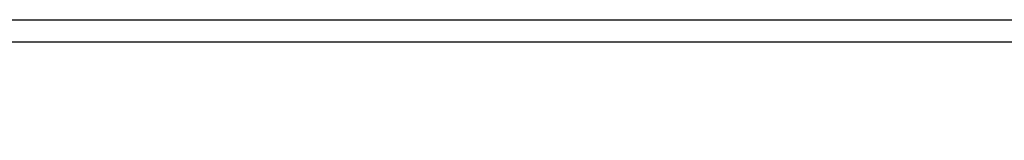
# Model space of a CAD drawing. Header units: millimetres. Extents: x -203 to 111, y 390 to 458.
# Tile 11 of 256: x -188.253 to -185.754, y 446.57 to 446.876. Entities that reach past the tile are written whole.
import ezdxf

# ---------------------------------------------------------------- set-up
doc = ezdxf.new("R2010")
doc.units = ezdxf.units.MM
doc.header["$MEASUREMENT"] = 0
doc.layers.add('Predefinito', color=5, linetype='Continuous')

msp = doc.modelspace()

# ---------------------------------------------------------------- linework, layer by layer
at = {"layer": 'Predefinito', "extrusion": (0, 1, 0)}
for points in [[(179.753274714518, 112.826268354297), (179.9974300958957, 112.8289783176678), (180.2436574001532, 112.8372044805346), (180.4917953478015, 112.8510878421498), (180.7416735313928, 112.8707643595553), (180.9931125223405, 112.8963643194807), (181.2459240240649, 112.9280117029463), (181.4999110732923, 112.9658235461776), (181.7548682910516, 113.0099093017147), (182.0105821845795, 113.060370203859), (182.2668315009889, 113.1172986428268), (182.5233876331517, 113.1807775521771), (182.780015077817, 113.2508798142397), (183.0364719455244, 113.3276676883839), (183.2925105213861, 113.4111922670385), (183.5478778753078, 113.5014929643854), (183.8023165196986, 113.5985970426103), (184.0555651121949, 113.702519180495), (184.3073592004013, 113.8132610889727), (184.5574320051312, 113.9308111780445), (184.805515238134, 114.0551442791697), (185.0513399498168, 114.1862214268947), (185.2946374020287, 114.3239897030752), (185.5351399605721, 114.4683821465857), (185.7725820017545, 114.6193177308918), (186.0067008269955, 114.7767014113), (186.2372375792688, 114.9404242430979), (186.4639381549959, 115.1103635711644), (186.6865541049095, 115.2863832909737), (186.9048435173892, 115.4683341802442), (187.1185718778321, 115.6560542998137), (187.3275128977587, 115.8493694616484), (187.53144930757, 116.048093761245), (187.7301736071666, 116.2520301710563), (187.9234887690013, 116.4609711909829), (188.1112088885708, 116.6746995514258), (188.2931597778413, 116.8929889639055), (188.4691794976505, 117.115604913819), (188.6391188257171, 117.3423054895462), (188.802841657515, 117.5728422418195), (188.9602253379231, 117.8069610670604), (189.1111609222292, 118.0444031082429), (189.2555533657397, 118.2849056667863), (189.3933216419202, 118.5282031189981), (189.5243987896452, 118.774027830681), (189.6487318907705, 119.0221110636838), (189.7662819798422, 119.2721838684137), (189.87702388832, 119.52397795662), (189.9809460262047, 119.7772265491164), (190.0780501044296, 120.0316651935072), (190.1683508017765, 120.2870325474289), (190.2518753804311, 120.5430711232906), (190.3286632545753, 120.7995279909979), (190.3987655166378, 121.0561554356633), (190.4622444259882, 121.3127115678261), (190.519172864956, 121.5689608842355), (190.5696337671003, 121.8246747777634), (190.6137195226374, 122.0796319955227), (190.6515313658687, 122.3336190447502), (190.6831787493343, 122.5864305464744), (190.7087787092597, 122.8378695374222), (190.7284552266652, 123.0877477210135), (190.7423385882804, 123.3358856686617), (190.7505647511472, 123.5821129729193), (190.753274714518, 292.826268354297), (190.7505647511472, 293.0704237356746), (190.7423385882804, 293.3166510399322), (190.7284552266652, 293.5647889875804), (190.7087787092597, 293.8146671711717), (190.6831787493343, 294.0661061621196), (190.6515313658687, 294.3189176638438), (190.6137195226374, 294.5729047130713), (190.5696337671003, 294.8278619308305), (190.519172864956, 295.0835758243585), (190.4622444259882, 295.3398251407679), (190.3987655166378, 295.5963812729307), (190.3286632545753, 295.853008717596), (190.2518753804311, 296.1094655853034), (190.1683508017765, 296.3655041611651), (190.0780501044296, 296.6208715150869), (189.9809460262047, 296.8753101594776), (189.87702388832, 297.1285587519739), (189.7662819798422, 297.3803528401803), (189.6487318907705, 297.6304256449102), (189.5243987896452, 297.8785088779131), (189.3933216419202, 298.1243335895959), (189.2555533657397, 298.3676310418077), (189.1111609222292, 298.608133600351), (188.9602253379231, 298.8455756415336), (188.802841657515, 299.0796944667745), (188.6391188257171, 299.3102312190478), (188.4691794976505, 299.5369317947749), (188.2931597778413, 299.7595477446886), (188.1112088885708, 299.9778371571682), (187.9234887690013, 300.1915655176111), (187.7301736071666, 300.4005065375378), (187.53144930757, 300.604442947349), (187.3275128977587, 300.8031672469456), (187.1185718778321, 300.9964824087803), (186.9048435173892, 301.1842025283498), (186.6865541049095, 301.3661534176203), (186.4639381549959, 301.5421731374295), (186.2372375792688, 301.7121124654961), (186.0067008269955, 301.875835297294), (185.7725820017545, 302.0332189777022), (185.5351399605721, 302.1841545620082), (185.2946374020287, 302.3285470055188), (185.0513399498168, 302.4663152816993), (184.805515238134, 302.5973924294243), (184.5574320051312, 302.7217255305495), (184.3073592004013, 302.8392756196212), (184.0555651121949, 302.950017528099), (183.8023165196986, 303.0539396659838), (183.5478778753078, 303.1510437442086), (183.2925105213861, 303.2413444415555), (183.0364719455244, 303.3248690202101), (182.780015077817, 303.4016568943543), (182.5233876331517, 303.4717591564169), (182.2668315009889, 303.5352380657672), (182.0105821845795, 303.592166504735), (181.7548682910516, 303.6426274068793), (181.4999110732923, 303.6867131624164), (181.2459240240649, 303.7245250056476), (180.9931125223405, 303.7561723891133), (180.7416735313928, 303.7817723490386), (180.4917953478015, 303.8014488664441), (180.2436574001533, 303.8153322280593), (179.9974300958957, 303.8235583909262), (61.75327471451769, 303.826268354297)], [(179.753274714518, 112.826268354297), (179.9974300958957, 112.8289783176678), (180.2436574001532, 112.8372044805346), (180.4917953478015, 112.8510878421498), (180.7416735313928, 112.8707643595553), (180.9931125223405, 112.8963643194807), (181.2459240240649, 112.9280117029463), (181.4999110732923, 112.9658235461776), (181.7548682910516, 113.0099093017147), (182.0105821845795, 113.060370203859), (182.2668315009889, 113.1172986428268), (182.5233876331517, 113.1807775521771), (182.780015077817, 113.2508798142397), (183.0364719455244, 113.3276676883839), (183.2925105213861, 113.4111922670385), (183.5478778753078, 113.5014929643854), (183.8023165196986, 113.5985970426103), (184.0555651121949, 113.702519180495), (184.3073592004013, 113.8132610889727), (184.5574320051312, 113.9308111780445), (184.805515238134, 114.0551442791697), (185.0513399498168, 114.1862214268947), (185.2946374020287, 114.3239897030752), (185.5351399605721, 114.4683821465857), (185.7725820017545, 114.6193177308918), (186.0067008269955, 114.7767014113), (186.2372375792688, 114.9404242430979), (186.4639381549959, 115.1103635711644), (186.6865541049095, 115.2863832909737), (186.9048435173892, 115.4683341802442), (187.1185718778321, 115.6560542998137), (187.3275128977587, 115.8493694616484), (187.53144930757, 116.048093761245), (187.7301736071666, 116.2520301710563), (187.9234887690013, 116.4609711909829), (188.1112088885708, 116.6746995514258), (188.2931597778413, 116.8929889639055), (188.4691794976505, 117.115604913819), (188.6391188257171, 117.3423054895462), (188.802841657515, 117.5728422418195), (188.9602253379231, 117.8069610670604), (189.1111609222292, 118.0444031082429), (189.2555533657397, 118.2849056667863), (189.3933216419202, 118.5282031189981), (189.5243987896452, 118.774027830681), (189.6487318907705, 119.0221110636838), (189.7662819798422, 119.2721838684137), (189.87702388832, 119.52397795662), (189.9809460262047, 119.7772265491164), (190.0780501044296, 120.0316651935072), (190.1683508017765, 120.2870325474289), (190.2518753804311, 120.5430711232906), (190.3286632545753, 120.7995279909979), (190.3987655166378, 121.0561554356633), (190.4622444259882, 121.3127115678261), (190.519172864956, 121.5689608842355), (190.5696337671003, 121.8246747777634), (190.6137195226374, 122.0796319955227), (190.6515313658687, 122.3336190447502), (190.6831787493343, 122.5864305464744), (190.7087787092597, 122.8378695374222), (190.7284552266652, 123.0877477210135), (190.7423385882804, 123.3358856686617), (190.7505647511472, 123.5821129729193), (190.753274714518, 292.826268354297), (190.7505647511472, 293.0704237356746), (190.7423385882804, 293.3166510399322), (190.7284552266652, 293.5647889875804), (190.7087787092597, 293.8146671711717), (190.6831787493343, 294.0661061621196), (190.6515313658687, 294.3189176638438), (190.6137195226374, 294.5729047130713), (190.5696337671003, 294.8278619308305), (190.519172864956, 295.0835758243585), (190.4622444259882, 295.3398251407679), (190.3987655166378, 295.5963812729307), (190.3286632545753, 295.853008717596), (190.2518753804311, 296.1094655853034), (190.1683508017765, 296.3655041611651), (190.0780501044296, 296.6208715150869), (189.9809460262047, 296.8753101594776), (189.87702388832, 297.1285587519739), (189.7662819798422, 297.3803528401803), (189.6487318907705, 297.6304256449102), (189.5243987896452, 297.8785088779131), (189.3933216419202, 298.1243335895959), (189.2555533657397, 298.3676310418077), (189.1111609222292, 298.608133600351), (188.9602253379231, 298.8455756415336), (188.802841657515, 299.0796944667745), (188.6391188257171, 299.3102312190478), (188.4691794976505, 299.5369317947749), (188.2931597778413, 299.7595477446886), (188.1112088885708, 299.9778371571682), (187.9234887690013, 300.1915655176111), (187.7301736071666, 300.4005065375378), (187.53144930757, 300.604442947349), (187.3275128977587, 300.8031672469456), (187.1185718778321, 300.9964824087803), (186.9048435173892, 301.1842025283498), (186.6865541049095, 301.3661534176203), (186.4639381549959, 301.5421731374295), (186.2372375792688, 301.7121124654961), (186.0067008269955, 301.875835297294), (185.7725820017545, 302.0332189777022), (185.5351399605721, 302.1841545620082), (185.2946374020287, 302.3285470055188), (185.0513399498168, 302.4663152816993), (184.805515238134, 302.5973924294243), (184.5574320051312, 302.7217255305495), (184.3073592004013, 302.8392756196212), (184.0555651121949, 302.950017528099), (183.8023165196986, 303.0539396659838), (183.5478778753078, 303.1510437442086), (183.2925105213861, 303.2413444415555), (183.0364719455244, 303.3248690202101), (182.780015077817, 303.4016568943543), (182.5233876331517, 303.4717591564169), (182.2668315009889, 303.5352380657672), (182.0105821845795, 303.592166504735), (181.7548682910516, 303.6426274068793), (181.4999110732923, 303.6867131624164), (181.2459240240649, 303.7245250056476), (180.9931125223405, 303.7561723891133), (180.7416735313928, 303.7817723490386), (180.4917953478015, 303.8014488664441), (180.2436574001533, 303.8153322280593), (179.9974300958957, 303.8235583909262), (61.75327471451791, 303.826268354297)], [(179.2274357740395, 12.0399183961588), (179.4715911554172, 12.04262835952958), (179.7178184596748, 12.05085452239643), (179.965956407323, 12.06473788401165), (180.2158345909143, 12.08441440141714), (180.4672735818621, 12.1100143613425), (180.7200850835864, 12.14166174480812), (180.9740721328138, 12.1794735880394), (181.2290293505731, 12.22355934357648), (181.4847432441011, 12.27402024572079), (181.7409925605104, 12.33094868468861), (181.9975486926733, 12.39442759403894), (182.2541761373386, 12.46452985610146), (182.5106330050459, 12.54131773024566), (182.7666715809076, 12.62484230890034), (183.0220389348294, 12.71514300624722), (183.2764775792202, 12.81224708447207), (183.5297261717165, 12.9161692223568), (183.7815202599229, 13.02691113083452), (184.0315930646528, 13.14446121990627), (184.2796762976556, 13.26879432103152), (184.5255010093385, 13.39987146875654), (184.7687984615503, 13.53763974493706), (185.0093010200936, 13.68203218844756), (185.2467430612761, 13.83296777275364), (185.4808618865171, 13.99035145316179), (185.7113986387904, 14.15407428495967), (185.9380992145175, 14.32401361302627), (186.1607151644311, 14.50003333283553), (186.3790045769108, 14.68198422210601), (186.5927329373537, 14.86970434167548), (186.8016739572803, 15.0630195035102), (187.0056103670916, 15.26174380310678), (187.2043346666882, 15.46568021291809), (187.3976498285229, 15.67462123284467), (187.5853699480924, 15.88834959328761), (187.7673208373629, 16.10663900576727), (187.9433405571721, 16.32925495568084), (188.1132798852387, 16.55595553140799), (188.2770027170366, 16.78649228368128), (188.4343863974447, 17.02061110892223), (188.5853219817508, 17.25805315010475), (188.7297144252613, 17.49855570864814), (188.8674827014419, 17.74185316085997), (188.9985598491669, 17.98767787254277), (189.1228929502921, 18.23576110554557), (189.2404430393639, 18.4858339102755), (189.3511849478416, 18.73762799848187), (189.4551070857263, 18.9908765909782), (189.5522111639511, 19.24531523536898), (189.642511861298, 19.50068258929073), (189.7260364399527, 19.7567211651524), (189.8028243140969, 20.01317803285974), (189.8729265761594, 20.26980547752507), (189.9364054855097, 20.5263616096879), (189.9933339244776, 20.78261092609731), (190.0437948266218, 21.03832481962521), (190.0878805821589, 21.29328203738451), (190.1256924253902, 21.54726908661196), (190.1573398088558, 21.80008058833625), (190.1829397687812, 22.05151957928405), (190.2026162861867, 22.30139776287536), (190.2164996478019, 22.54953571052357), (190.2247258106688, 22.79576301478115), (190.2274357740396, 88.03991839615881), (190.2247258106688, 88.28407377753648), (190.216499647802, 88.53030108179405), (190.2026162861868, 88.77843902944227), (190.1829397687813, 89.02831721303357), (190.1573398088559, 89.27975620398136), (190.1256924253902, 89.53256770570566), (190.087880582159, 89.78655475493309), (190.0437948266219, 90.04151197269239), (189.9933339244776, 90.29722586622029), (189.9364054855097, 90.5534751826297), (189.8729265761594, 90.81003131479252), (189.8028243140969, 91.06665875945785), (189.7260364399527, 91.32311562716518), (189.642511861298, 91.57915420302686), (189.5522111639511, 91.83452155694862), (189.4551070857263, 92.0889602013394), (189.3511849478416, 92.34220879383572), (189.2404430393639, 92.5940028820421), (189.1228929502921, 92.84407568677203), (188.9985598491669, 93.09215891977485), (188.8674827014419, 93.33798363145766), (188.7297144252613, 93.58128108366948), (188.5853219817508, 93.82178364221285), (188.4343863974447, 94.05922568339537), (188.2770027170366, 94.29334450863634), (188.1132798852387, 94.52388126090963), (187.9433405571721, 94.75058183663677), (187.7673208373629, 94.97319778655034), (187.5853699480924, 95.19148719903), (187.3976498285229, 95.40521555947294), (187.2043346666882, 95.61415657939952), (187.0056103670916, 95.81809298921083), (186.8016739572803, 96.0168172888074), (186.5927329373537, 96.21013245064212), (186.3790045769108, 96.39785257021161), (186.1607151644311, 96.57980345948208), (185.9380992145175, 96.75582317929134), (185.7113986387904, 96.92576250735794), (185.4808618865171, 97.08948533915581), (185.2467430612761, 97.24686901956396), (185.0093010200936, 97.39780460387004), (184.7687984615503, 97.54219704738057), (184.5255010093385, 97.67996532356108), (184.2796762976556, 97.81104247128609), (184.0315930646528, 97.93537557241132), (183.7815202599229, 98.05292566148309), (183.5297261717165, 98.1636675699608), (183.2764775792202, 98.26758970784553), (183.0220389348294, 98.36469378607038), (182.7666715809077, 98.45499448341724), (182.510633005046, 98.53851906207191), (182.2541761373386, 98.61530693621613), (181.9975486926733, 98.68540919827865), (181.7409925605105, 98.74888810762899), (181.4847432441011, 98.8058165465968), (181.2290293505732, 98.85627744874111), (180.9740721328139, 98.90036320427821), (180.7200850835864, 98.93817504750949), (180.4672735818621, 98.96982243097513), (180.2158345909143, 98.99542239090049), (179.9659564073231, 99.01509890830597), (179.7178184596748, 99.02898226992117), (179.4715911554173, 99.03720843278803), (62.22743577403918, 99.0399183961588)], [(179.2274357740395, 12.0399183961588), (61.9832803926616, 12.04262835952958), (61.73705308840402, 12.05085452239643), (61.48891514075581, 12.06473788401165), (61.23903695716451, 12.08441440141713), (60.9875979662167, 12.11001436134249), (60.73478646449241, 12.14166174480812), (60.48079941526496, 12.1794735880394), (60.22584219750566, 12.22355934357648), (59.97012830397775, 12.27402024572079), (59.71387898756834, 12.3309486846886), (59.45732285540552, 12.39442759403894), (59.20069541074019, 12.46452985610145), (58.94423854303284, 12.54131773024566), (58.68819996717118, 12.62484230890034), (58.43283261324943, 12.71514300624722), (58.17839396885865, 12.81224708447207), (57.92514537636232, 12.91616922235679), (57.67335128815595, 13.02691113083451), (57.42327848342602, 13.14446121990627), (57.17519525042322, 13.26879432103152), (56.92937053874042, 13.39987146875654), (56.68607308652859, 13.53763974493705), (56.4455705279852, 13.68203218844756), (56.20812848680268, 13.83296777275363), (55.97400966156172, 13.99035145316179), (55.74347290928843, 14.15407428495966), (55.51677233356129, 14.32401361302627), (55.29415638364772, 14.50003333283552), (55.07586697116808, 14.68198422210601), (54.86213861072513, 14.86970434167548), (54.65319759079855, 15.0630195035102), (54.44926118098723, 15.26174380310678), (54.25053688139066, 15.46568021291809), (54.05722171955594, 15.67462123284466), (53.86950159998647, 15.88834959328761), (53.68755071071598, 16.10663900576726), (53.51153099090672, 16.32925495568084), (53.34159166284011, 16.55595553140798), (53.17786883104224, 16.78649228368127), (53.02048515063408, 17.02061110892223), (52.86954956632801, 17.25805315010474), (52.72515712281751, 17.49855570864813), (52.587388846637, 17.74185316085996), (52.45631169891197, 17.98767787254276), (52.33197859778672, 18.23576110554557), (52.21442850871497, 18.4858339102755), (52.10368660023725, 18.73762799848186), (51.99976446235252, 18.9908765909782), (51.90266038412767, 19.24531523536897), (51.81235968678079, 19.50068258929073), (51.72883510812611, 19.75672116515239), (51.6520472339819, 20.01317803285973), (51.58194497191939, 20.26980547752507), (51.51846606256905, 20.52636160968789), (51.46153762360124, 20.7826109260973), (51.41107672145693, 21.03832481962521), (51.36699096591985, 21.29328203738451), (51.32917912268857, 21.54726908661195), (51.29753173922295, 21.80008058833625), (51.27193177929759, 22.05151957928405), (51.2522552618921, 22.30139776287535), (51.23837190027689, 22.54953571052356), (51.23014573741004, 22.79576301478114), (51.22743577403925, 88.0399183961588), (51.23014573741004, 88.28407377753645), (51.23837190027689, 88.53030108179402), (51.2522552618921, 88.77843902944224), (51.27193177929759, 89.02831721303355), (51.29753173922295, 89.27975620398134), (51.32917912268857, 89.53256770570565), (51.36699096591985, 89.78655475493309), (51.41107672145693, 90.04151197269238), (51.46153762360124, 90.29722586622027), (51.51846606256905, 90.5534751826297), (51.58194497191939, 90.81003131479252), (51.6520472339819, 91.06665875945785), (51.72883510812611, 91.32311562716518), (51.81235968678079, 91.57915420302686), (51.90266038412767, 91.83452155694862), (51.99976446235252, 92.0889602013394), (52.10368660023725, 92.34220879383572), (52.21442850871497, 92.5940028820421), (52.33197859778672, 92.84407568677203), (52.45631169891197, 93.09215891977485), (52.587388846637, 93.33798363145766), (52.72515712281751, 93.58128108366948), (52.86954956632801, 93.82178364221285), (53.02048515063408, 94.05922568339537), (53.17786883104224, 94.29334450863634), (53.34159166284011, 94.52388126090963), (53.51153099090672, 94.75058183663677), (53.68755071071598, 94.97319778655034), (53.86950159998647, 95.19148719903), (54.05722171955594, 95.40521555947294), (54.25053688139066, 95.61415657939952), (54.44926118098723, 95.81809298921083), (54.65319759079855, 96.0168172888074), (54.86213861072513, 96.21013245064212), (55.07586697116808, 96.39785257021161), (55.29415638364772, 96.57980345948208), (55.51677233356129, 96.75582317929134), (55.74347290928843, 96.92576250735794), (55.97400966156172, 97.08948533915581), (56.20812848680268, 97.24686901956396), (56.4455705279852, 97.39780460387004), (56.68607308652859, 97.54219704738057), (56.92937053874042, 97.67996532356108), (57.17519525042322, 97.81104247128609), (57.42327848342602, 97.93537557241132), (57.67335128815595, 98.05292566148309), (57.92514537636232, 98.1636675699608), (58.17839396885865, 98.26758970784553), (58.43283261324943, 98.36469378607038), (58.68819996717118, 98.45499448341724), (58.94423854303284, 98.53851906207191), (59.20069541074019, 98.61530693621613), (59.45732285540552, 98.68540919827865), (59.71387898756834, 98.74888810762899), (59.97012830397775, 98.80581654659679), (60.22584219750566, 98.8562774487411), (60.48079941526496, 98.90036320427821), (60.73478646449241, 98.93817504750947), (60.9875979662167, 98.96982243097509), (61.23903695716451, 98.99542239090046), (61.48891514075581, 99.01509890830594), (61.73705308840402, 99.02898226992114), (61.9832803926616, 99.037208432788), (179.2274357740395, 99.0399183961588), (179.4715911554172, 99.037208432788), (179.7178184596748, 99.02898226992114), (179.965956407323, 99.01509890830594), (180.2158345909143, 98.99542239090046), (180.4672735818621, 98.96982243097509), (180.7200850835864, 98.93817504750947), (180.9740721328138, 98.90036320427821), (181.2290293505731, 98.8562774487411), (181.4847432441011, 98.80581654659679), (181.7409925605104, 98.74888810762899), (181.9975486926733, 98.68540919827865), (182.2541761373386, 98.61530693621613), (182.5106330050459, 98.53851906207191), (182.7666715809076, 98.45499448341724), (183.0220389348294, 98.36469378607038), (183.2764775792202, 98.26758970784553), (183.5297261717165, 98.1636675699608), (183.7815202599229, 98.05292566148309), (184.0315930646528, 97.93537557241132), (184.2796762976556, 97.81104247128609), (184.5255010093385, 97.67996532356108), (184.7687984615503, 97.54219704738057), (185.0093010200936, 97.39780460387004), (185.2467430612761, 97.24686901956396), (185.4808618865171, 97.08948533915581), (185.7113986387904, 96.92576250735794), (185.9380992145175, 96.75582317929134), (186.1607151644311, 96.57980345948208), (186.3790045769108, 96.39785257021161), (186.5927329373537, 96.21013245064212), (186.8016739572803, 96.0168172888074), (187.0056103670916, 95.81809298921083), (187.2043346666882, 95.61415657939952), (187.3976498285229, 95.40521555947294), (187.5853699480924, 95.19148719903), (187.7673208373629, 94.97319778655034), (187.9433405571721, 94.75058183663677), (188.1132798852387, 94.52388126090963), (188.2770027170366, 94.29334450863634), (188.4343863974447, 94.05922568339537), (188.5853219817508, 93.82178364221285), (188.7297144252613, 93.58128108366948), (188.8674827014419, 93.33798363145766), (188.9985598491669, 93.09215891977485), (189.1228929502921, 92.84407568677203), (189.2404430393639, 92.5940028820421), (189.3511849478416, 92.34220879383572), (189.4551070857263, 92.0889602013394), (189.5522111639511, 91.83452155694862), (189.642511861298, 91.57915420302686), (189.7260364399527, 91.32311562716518), (189.8028243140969, 91.06665875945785), (189.8729265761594, 90.81003131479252), (189.9364054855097, 90.5534751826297), (189.9933339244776, 90.29722586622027), (190.0437948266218, 90.04151197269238), (190.0878805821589, 89.78655475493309), (190.1256924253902, 89.53256770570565), (190.1573398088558, 89.27975620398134), (190.1829397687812, 89.02831721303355), (190.2026162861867, 88.77843902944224), (190.2164996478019, 88.53030108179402), (190.2247258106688, 88.28407377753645), (190.2274357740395, 23.0399183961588), (190.2247258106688, 22.79576301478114), (190.2164996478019, 22.54953571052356), (190.2026162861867, 22.30139776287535), (190.1829397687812, 22.05151957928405), (190.1573398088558, 21.80008058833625), (190.1256924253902, 21.54726908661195), (190.0878805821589, 21.29328203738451), (190.0437948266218, 21.03832481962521), (189.9933339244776, 20.7826109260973), (189.9364054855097, 20.52636160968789), (189.8729265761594, 20.26980547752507), (189.8028243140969, 20.01317803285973), (189.7260364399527, 19.75672116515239), (189.642511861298, 19.50068258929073), (189.5522111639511, 19.24531523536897), (189.4551070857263, 18.9908765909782), (189.3511849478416, 18.73762799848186), (189.2404430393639, 18.4858339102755), (189.1228929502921, 18.23576110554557), (188.9985598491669, 17.98767787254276), (188.8674827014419, 17.74185316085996), (188.7297144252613, 17.49855570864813), (188.5853219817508, 17.25805315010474), (188.4343863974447, 17.02061110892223), (188.2770027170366, 16.78649228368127), (188.1132798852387, 16.55595553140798), (187.9433405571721, 16.32925495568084), (187.7673208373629, 16.10663900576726), (187.5853699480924, 15.88834959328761), (187.3976498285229, 15.67462123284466), (187.2043346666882, 15.46568021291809), (187.0056103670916, 15.26174380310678), (186.8016739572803, 15.0630195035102), (186.5927329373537, 14.86970434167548), (186.3790045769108, 14.68198422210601), (186.1607151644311, 14.50003333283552), (185.9380992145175, 14.32401361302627), (185.7113986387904, 14.15407428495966), (185.4808618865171, 13.99035145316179), (185.2467430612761, 13.83296777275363), (185.0093010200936, 13.68203218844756), (184.7687984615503, 13.53763974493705), (184.5255010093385, 13.39987146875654), (184.2796762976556, 13.26879432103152), (184.0315930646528, 13.14446121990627), (183.7815202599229, 13.02691113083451), (183.5297261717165, 12.91616922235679), (183.2764775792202, 12.81224708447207), (183.0220389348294, 12.71514300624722), (182.7666715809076, 12.62484230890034), (182.5106330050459, 12.54131773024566), (182.2541761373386, 12.46452985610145), (181.9975486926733, 12.39442759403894), (181.7409925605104, 12.3309486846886), (181.4847432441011, 12.27402024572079), (181.2290293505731, 12.22355934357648), (180.9740721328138, 12.1794735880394), (180.7200850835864, 12.14166174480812), (180.4672735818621, 12.11001436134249), (180.2158345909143, 12.08441440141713), (179.965956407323, 12.06473788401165), (179.7178184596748, 12.05085452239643), (179.4715911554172, 12.04262835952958), (179.2274357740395, 12.0399183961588)], [(179.2274357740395, 12.0399183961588), (179.4715911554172, 12.04262835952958), (179.7178184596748, 12.05085452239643), (179.965956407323, 12.06473788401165), (180.2158345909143, 12.08441440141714), (180.4672735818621, 12.1100143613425), (180.7200850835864, 12.14166174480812), (180.9740721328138, 12.1794735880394), (181.2290293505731, 12.22355934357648), (181.4847432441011, 12.27402024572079), (181.7409925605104, 12.33094868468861), (181.9975486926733, 12.39442759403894), (182.2541761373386, 12.46452985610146), (182.5106330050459, 12.54131773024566), (182.7666715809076, 12.62484230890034), (183.0220389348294, 12.71514300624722), (183.2764775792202, 12.81224708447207), (183.5297261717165, 12.9161692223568), (183.7815202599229, 13.02691113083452), (184.0315930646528, 13.14446121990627), (184.2796762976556, 13.26879432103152), (184.5255010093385, 13.39987146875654), (184.7687984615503, 13.53763974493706), (185.0093010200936, 13.68203218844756), (185.2467430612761, 13.83296777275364), (185.4808618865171, 13.99035145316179), (185.7113986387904, 14.15407428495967), (185.9380992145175, 14.32401361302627), (186.1607151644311, 14.50003333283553), (186.3790045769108, 14.68198422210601), (186.5927329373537, 14.86970434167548), (186.8016739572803, 15.0630195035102), (187.0056103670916, 15.26174380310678), (187.2043346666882, 15.46568021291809), (187.3976498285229, 15.67462123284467), (187.5853699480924, 15.88834959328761), (187.7673208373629, 16.10663900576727), (187.9433405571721, 16.32925495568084), (188.1132798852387, 16.55595553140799), (188.2770027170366, 16.78649228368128), (188.4343863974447, 17.02061110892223), (188.5853219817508, 17.25805315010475), (188.7297144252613, 17.49855570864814), (188.8674827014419, 17.74185316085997), (188.9985598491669, 17.98767787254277), (189.1228929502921, 18.23576110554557), (189.2404430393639, 18.4858339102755), (189.3511849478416, 18.73762799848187), (189.4551070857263, 18.9908765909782), (189.5522111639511, 19.24531523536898), (189.642511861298, 19.50068258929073), (189.7260364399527, 19.7567211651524), (189.8028243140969, 20.01317803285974), (189.8729265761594, 20.26980547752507), (189.9364054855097, 20.5263616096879), (189.9933339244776, 20.78261092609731), (190.0437948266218, 21.03832481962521), (190.0878805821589, 21.29328203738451), (190.1256924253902, 21.54726908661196), (190.1573398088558, 21.80008058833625), (190.1829397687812, 22.05151957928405), (190.2026162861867, 22.30139776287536), (190.2164996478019, 22.54953571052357), (190.2247258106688, 22.79576301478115), (190.2274357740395, 88.0399183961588), (190.2247258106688, 88.28407377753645), (190.2164996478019, 88.53030108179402), (190.2026162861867, 88.77843902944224), (190.1829397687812, 89.02831721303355), (190.1573398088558, 89.27975620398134), (190.1256924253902, 89.53256770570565), (190.0878805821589, 89.78655475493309), (190.0437948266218, 90.04151197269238), (189.9933339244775, 90.29722586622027), (189.9364054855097, 90.5534751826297), (189.8729265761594, 90.81003131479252), (189.8028243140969, 91.06665875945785), (189.7260364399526, 91.32311562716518), (189.6425118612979, 91.57915420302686), (189.5522111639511, 91.83452155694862), (189.4551070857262, 92.0889602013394), (189.3511849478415, 92.34220879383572), (189.2404430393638, 92.5940028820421), (189.1228929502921, 92.84407568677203), (188.9985598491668, 93.09215891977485), (188.8674827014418, 93.33798363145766), (188.7297144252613, 93.58128108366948), (188.5853219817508, 93.82178364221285), (188.4343863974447, 94.05922568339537), (188.2770027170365, 94.29334450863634), (188.1132798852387, 94.52388126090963), (187.943340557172, 94.75058183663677), (187.7673208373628, 94.97319778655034), (187.5853699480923, 95.19148719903), (187.3976498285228, 95.40521555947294), (187.2043346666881, 95.61415657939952), (187.0056103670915, 95.81809298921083), (186.8016739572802, 96.0168172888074), (186.5927329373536, 96.21013245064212), (186.3790045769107, 96.39785257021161), (186.1607151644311, 96.57980345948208), (185.9380992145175, 96.75582317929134), (185.7113986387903, 96.92576250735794), (185.480861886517, 97.08948533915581), (185.2467430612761, 97.24686901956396), (185.0093010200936, 97.39780460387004), (184.7687984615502, 97.54219704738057), (184.5255010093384, 97.67996532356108), (184.2796762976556, 97.81104247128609), (184.0315930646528, 97.93537557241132), (183.7815202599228, 98.05292566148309), (183.5297261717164, 98.1636675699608), (183.2764775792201, 98.26758970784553), (183.0220389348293, 98.36469378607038), (182.7666715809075, 98.45499448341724), (182.5106330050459, 98.53851906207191), (182.2541761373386, 98.61530693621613), (181.9975486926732, 98.68540919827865), (181.7409925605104, 98.74888810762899), (181.484743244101, 98.80581654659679), (181.2290293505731, 98.8562774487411), (180.9740721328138, 98.90036320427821), (180.7200850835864, 98.93817504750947), (180.4672735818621, 98.96982243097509), (180.2158345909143, 98.99542239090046), (179.965956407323, 99.01509890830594), (179.7178184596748, 99.02898226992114), (179.4715911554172, 99.037208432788), (62.22743577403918, 99.0399183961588)], [(61.7532747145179, 303.826268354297), (179.9974300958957, 303.8235583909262), (180.2436574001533, 303.8153322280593), (180.4917953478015, 303.8014488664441), (180.7416735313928, 303.7817723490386), (180.9931125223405, 303.7561723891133), (181.2459240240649, 303.7245250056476), (181.4999110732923, 303.6867131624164), (181.7548682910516, 303.6426274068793), (182.0105821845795, 303.592166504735), (182.2668315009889, 303.5352380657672), (182.5233876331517, 303.4717591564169), (182.780015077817, 303.4016568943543), (183.0364719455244, 303.3248690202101), (183.2925105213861, 303.2413444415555), (183.5478778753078, 303.1510437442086), (183.8023165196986, 303.0539396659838), (184.0555651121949, 302.950017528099), (184.3073592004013, 302.8392756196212), (184.5574320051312, 302.7217255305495), (184.805515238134, 302.5973924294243), (185.0513399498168, 302.4663152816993), (185.2946374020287, 302.3285470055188), (185.5351399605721, 302.1841545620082), (185.7725820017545, 302.0332189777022), (186.0067008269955, 301.875835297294), (186.2372375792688, 301.7121124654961), (186.4639381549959, 301.5421731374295), (186.6865541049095, 301.3661534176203), (186.9048435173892, 301.1842025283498), (187.1185718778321, 300.9964824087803), (187.3275128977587, 300.8031672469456), (187.53144930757, 300.604442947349), (187.7301736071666, 300.4005065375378), (187.9234887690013, 300.1915655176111), (188.1112088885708, 299.9778371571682), (188.2931597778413, 299.7595477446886), (188.4691794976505, 299.5369317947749), (188.6391188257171, 299.3102312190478), (188.802841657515, 299.0796944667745), (188.9602253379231, 298.8455756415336), (189.1111609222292, 298.608133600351), (189.2555533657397, 298.3676310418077), (189.3933216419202, 298.1243335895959), (189.5243987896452, 297.8785088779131), (189.6487318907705, 297.6304256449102), (189.7662819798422, 297.3803528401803), (189.87702388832, 297.1285587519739), (189.9809460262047, 296.8753101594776), (190.0780501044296, 296.6208715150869), (190.1683508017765, 296.3655041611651), (190.2518753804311, 296.1094655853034), (190.3286632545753, 295.853008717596), (190.3987655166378, 295.5963812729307), (190.4622444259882, 295.3398251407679), (190.519172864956, 295.0835758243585), (190.5696337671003, 294.8278619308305), (190.6137195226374, 294.5729047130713), (190.6515313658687, 294.3189176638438), (190.6831787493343, 294.0661061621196), (190.7087787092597, 293.8146671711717), (190.7284552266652, 293.5647889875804), (190.7423385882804, 293.3166510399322), (190.7505647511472, 293.0704237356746), (190.753274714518, 123.826268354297), (190.7505647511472, 123.5821129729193), (190.7423385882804, 123.3358856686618), (190.7284552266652, 123.0877477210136), (190.7087787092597, 122.8378695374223), (190.6831787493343, 122.5864305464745), (190.6515313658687, 122.3336190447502), (190.6137195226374, 122.0796319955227), (190.5696337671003, 121.8246747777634), (190.519172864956, 121.5689608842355), (190.4622444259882, 121.3127115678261), (190.3987655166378, 121.0561554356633), (190.3286632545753, 120.799527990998), (190.2518753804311, 120.5430711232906), (190.1683508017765, 120.2870325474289), (190.0780501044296, 120.0316651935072), (189.9809460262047, 119.7772265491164), (189.87702388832, 119.5239779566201), (189.7662819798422, 119.2721838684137), (189.6487318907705, 119.0221110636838), (189.5243987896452, 118.774027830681), (189.3933216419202, 118.5282031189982), (189.2555533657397, 118.2849056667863), (189.1111609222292, 118.0444031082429), (188.9602253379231, 117.8069610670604), (188.802841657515, 117.5728422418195), (188.6391188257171, 117.3423054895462), (188.4691794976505, 117.1156049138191), (188.2931597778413, 116.8929889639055), (188.1112088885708, 116.6746995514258), (187.9234887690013, 116.4609711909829), (187.7301736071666, 116.2520301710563), (187.53144930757, 116.048093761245), (187.3275128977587, 115.8493694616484), (187.1185718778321, 115.6560542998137), (186.9048435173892, 115.4683341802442), (186.6865541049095, 115.2863832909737), (186.4639381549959, 115.1103635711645), (186.2372375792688, 114.9404242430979), (186.0067008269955, 114.7767014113), (185.7725820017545, 114.6193177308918), (185.5351399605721, 114.4683821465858), (185.2946374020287, 114.3239897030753), (185.0513399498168, 114.1862214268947), (184.805515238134, 114.0551442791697), (184.5574320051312, 113.9308111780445), (184.3073592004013, 113.8132610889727), (184.0555651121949, 113.702519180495), (183.8023165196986, 113.5985970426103), (183.5478778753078, 113.5014929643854), (183.2925105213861, 113.4111922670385), (183.0364719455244, 113.3276676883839), (182.780015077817, 113.2508798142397), (182.5233876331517, 113.1807775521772), (182.2668315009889, 113.1172986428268), (182.0105821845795, 113.060370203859), (181.7548682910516, 113.0099093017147), (181.4999110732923, 112.9658235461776), (181.2459240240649, 112.9280117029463), (180.9931125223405, 112.8963643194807), (180.7416735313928, 112.8707643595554), (180.4917953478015, 112.8510878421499), (180.2436574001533, 112.8372044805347), (179.9974300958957, 112.8289783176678), (179.753274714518, 112.826268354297)], [(179.2274357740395, 12.0399183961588), (179.4715911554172, 12.04262835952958), (179.7178184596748, 12.05085452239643), (179.965956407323, 12.06473788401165), (180.2158345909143, 12.08441440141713), (180.4672735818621, 12.11001436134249), (180.7200850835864, 12.14166174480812), (180.9740721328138, 12.1794735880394), (181.2290293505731, 12.22355934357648), (181.4847432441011, 12.27402024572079), (181.7409925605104, 12.3309486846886), (181.9975486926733, 12.39442759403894), (182.2541761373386, 12.46452985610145), (182.5106330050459, 12.54131773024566), (182.7666715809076, 12.62484230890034), (183.0220389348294, 12.71514300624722), (183.2764775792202, 12.81224708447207), (183.5297261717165, 12.91616922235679), (183.7815202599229, 13.02691113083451), (184.0315930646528, 13.14446121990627), (184.2796762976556, 13.26879432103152), (184.5255010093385, 13.39987146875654), (184.7687984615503, 13.53763974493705), (185.0093010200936, 13.68203218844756), (185.2467430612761, 13.83296777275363), (185.4808618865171, 13.99035145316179), (185.7113986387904, 14.15407428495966), (185.9380992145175, 14.32401361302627), (186.1607151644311, 14.50003333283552), (186.3790045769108, 14.68198422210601), (186.5927329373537, 14.86970434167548), (186.8016739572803, 15.0630195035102), (187.0056103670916, 15.26174380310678), (187.2043346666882, 15.46568021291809), (187.3976498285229, 15.67462123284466), (187.5853699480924, 15.88834959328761), (187.7673208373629, 16.10663900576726), (187.9433405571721, 16.32925495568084), (188.1132798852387, 16.55595553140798), (188.2770027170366, 16.78649228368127), (188.4343863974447, 17.02061110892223), (188.5853219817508, 17.25805315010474), (188.7297144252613, 17.49855570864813), (188.8674827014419, 17.74185316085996), (188.9985598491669, 17.98767787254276), (189.1228929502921, 18.23576110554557), (189.2404430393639, 18.4858339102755), (189.3511849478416, 18.73762799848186), (189.4551070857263, 18.9908765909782), (189.5522111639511, 19.24531523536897), (189.642511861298, 19.50068258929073), (189.7260364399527, 19.75672116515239), (189.8028243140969, 20.01317803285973), (189.8729265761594, 20.26980547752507), (189.9364054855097, 20.52636160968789), (189.9933339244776, 20.7826109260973), (190.0437948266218, 21.03832481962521), (190.0878805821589, 21.29328203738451), (190.1256924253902, 21.54726908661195), (190.1573398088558, 21.80008058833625), (190.1829397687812, 22.05151957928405), (190.2026162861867, 22.30139776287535), (190.2164996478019, 22.54953571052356), (190.2247258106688, 22.79576301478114), (190.2274357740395, 88.0399183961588), (190.2247258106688, 88.28407377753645), (190.2164996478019, 88.53030108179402), (190.2026162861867, 88.77843902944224), (190.1829397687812, 89.02831721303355), (190.1573398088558, 89.27975620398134), (190.1256924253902, 89.53256770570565), (190.0878805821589, 89.78655475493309), (190.0437948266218, 90.04151197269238), (189.9933339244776, 90.29722586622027), (189.9364054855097, 90.5534751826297), (189.8729265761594, 90.81003131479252), (189.8028243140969, 91.06665875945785), (189.7260364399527, 91.32311562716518), (189.642511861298, 91.57915420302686), (189.5522111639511, 91.83452155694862), (189.4551070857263, 92.0889602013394), (189.3511849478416, 92.34220879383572), (189.2404430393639, 92.5940028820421), (189.1228929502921, 92.84407568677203), (188.9985598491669, 93.09215891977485), (188.8674827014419, 93.33798363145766), (188.7297144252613, 93.58128108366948), (188.5853219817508, 93.82178364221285), (188.4343863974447, 94.05922568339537), (188.2770027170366, 94.29334450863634), (188.1132798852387, 94.52388126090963), (187.9433405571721, 94.75058183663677), (187.7673208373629, 94.97319778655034), (187.5853699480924, 95.19148719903), (187.3976498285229, 95.40521555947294), (187.2043346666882, 95.61415657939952), (187.0056103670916, 95.81809298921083), (186.8016739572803, 96.0168172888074), (186.5927329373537, 96.21013245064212), (186.3790045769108, 96.39785257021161), (186.1607151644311, 96.57980345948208), (185.9380992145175, 96.75582317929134), (185.7113986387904, 96.92576250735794), (185.4808618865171, 97.08948533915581), (185.2467430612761, 97.24686901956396), (185.0093010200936, 97.39780460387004), (184.7687984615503, 97.54219704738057), (184.5255010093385, 97.67996532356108), (184.2796762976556, 97.81104247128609), (184.0315930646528, 97.93537557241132), (183.7815202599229, 98.05292566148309), (183.5297261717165, 98.1636675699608), (183.2764775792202, 98.26758970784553), (183.0220389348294, 98.36469378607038), (182.7666715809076, 98.45499448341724), (182.5106330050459, 98.53851906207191), (182.2541761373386, 98.61530693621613), (181.9975486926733, 98.68540919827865), (181.7409925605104, 98.74888810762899), (181.4847432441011, 98.80581654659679), (181.2290293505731, 98.8562774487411), (180.9740721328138, 98.90036320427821), (180.7200850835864, 98.93817504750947), (180.4672735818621, 98.96982243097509), (180.2158345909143, 98.99542239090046), (179.965956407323, 99.01509890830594), (179.7178184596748, 99.02898226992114), (179.4715911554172, 99.037208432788), (62.22743577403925, 99.0399183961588)]]:
    msp.add_lwpolyline(points, dxfattribs=at)
at = {"layer": 'Predefinito'}
for points in [[(-190.753274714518, 446.8759884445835), (-50.75327471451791, 446.8759884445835)], [(-190.753274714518, 446.8759884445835), (-50.75327471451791, 446.8759884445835)], [(-190.2274357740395, 446.8197796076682), (-51.22743577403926, 446.8197796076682)], [(-190.2274357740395, 446.8197796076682), (-51.22743577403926, 446.8197796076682)]]:
    msp.add_lwpolyline(points, dxfattribs=at)

doc.saveas('drawing.dxf')
